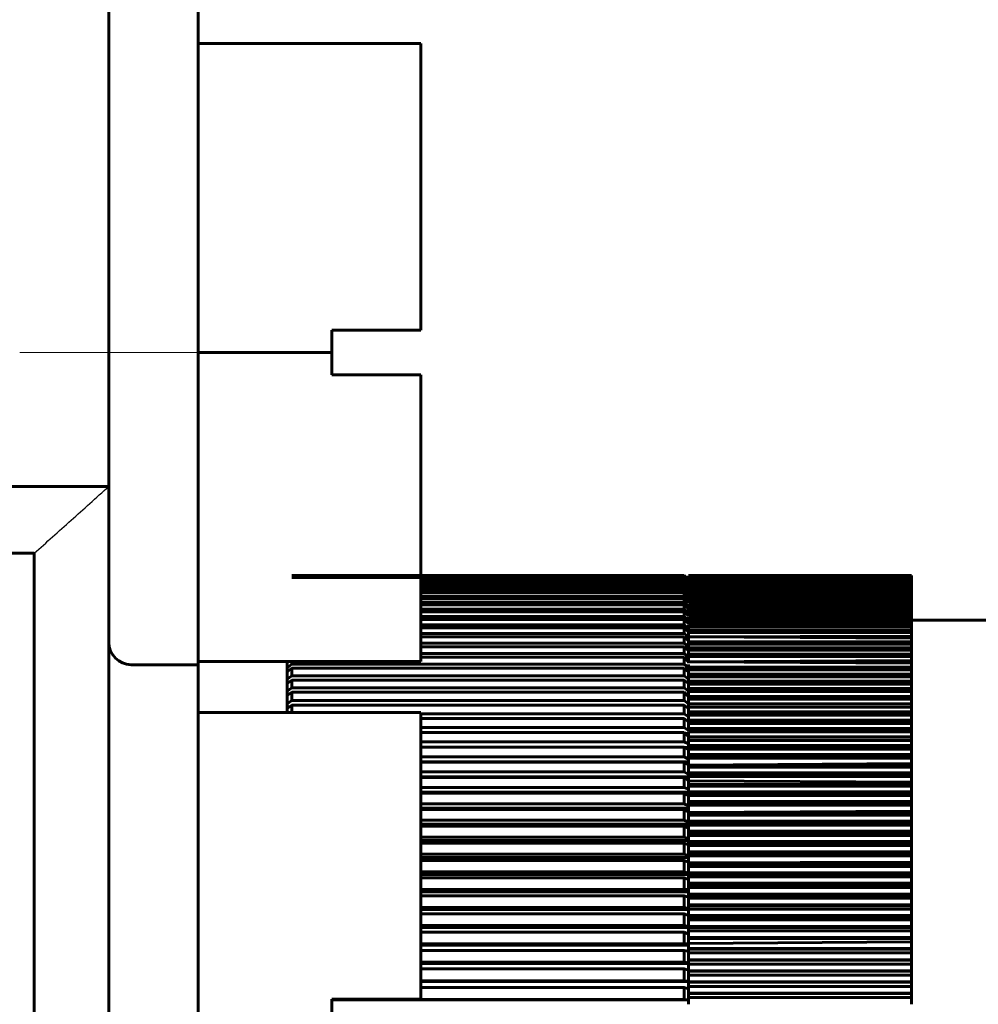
# Model space of a CAD drawing. Header units: millimetres. Extents: x -66 to 68, y -104 to 104.
# Tile 7 of 9: x 25 to 46, y 58 to 80. Entities that reach past the tile are written whole.
import ezdxf

# ---------------------------------------------------------------- set-up
doc = ezdxf.new("R2010")
doc.units = ezdxf.units.MM
for name, pattern in [('K5LT-1', [0]), ('K5LT_AXLED', [12, 7.5, -1.5, 1.5, -1.5]), ('K5LT_BASIC', [0])]:
    doc.linetypes.add(name, pattern=pattern)
doc.layers.add('Системный слой (1)', color=7, linetype='Continuous', true_color=0x6c6c6c)

# ---------------------------------------------------------------- blocks, each defined once
blk = doc.blocks.new('U12')
at = {"layer": 'Системный слой (1)', "color": 143, "linetype": 'K5LT_BASIC', "lineweight": 60, "true_color": 0x33acca}
for p, q in [((40, 61.938), (40, 61.918)), ((40, 61.876), (40, 61.905))]:
    blk.add_line(p, q, dxfattribs=at)
blk = doc.blocks.new('U13')
at = {"layer": 'Системный слой (1)', "color": 143, "linetype": 'K5LT_BASIC', "lineweight": 60, "true_color": 0x33acca}
for q in [(40, 62.742), (40, 62.687)]:
    blk.add_line((40, 62.644), q, dxfattribs=at)
blk = doc.blocks.new('U16')
at = {"layer": 'Системный слой (1)', "color": 143, "linetype": 'K5LT_BASIC', "lineweight": 60, "true_color": 0x33acca}
for p, q in [((40, 61.382), (40, 61.424)), ((40, 61.368), (40, 61.382)), ((40, 61.286), (40, 61.368))]:
    blk.add_line(p, q, dxfattribs=at)
blk = doc.blocks.new('U19')
at = {"layer": 'Системный слой (1)', "color": 143, "linetype": 'K5LT_BASIC', "lineweight": 60, "true_color": 0x33acca}
for p, q in [((40, 66.455), (40, 66.449)), ((40, 66.449), (40, 66.416))]:
    blk.add_line(p, q, dxfattribs=at)
blk = doc.blocks.new('U23')
at = {"layer": 'Системный слой (1)', "color": 143, "linetype": 'K5LT_BASIC', "lineweight": 60, "true_color": 0x33acca}
for p, q in [((40, 58.402), (40, 58.376)), ((40, 58.287), (40, 58.371))]:
    blk.add_line(p, q, dxfattribs=at)
blk = doc.blocks.new('U25')
at = {"layer": 'Системный слой (1)', "color": 143, "linetype": 'K5LT_BASIC', "lineweight": 60, "true_color": 0x33acca}
for p, q in [((40, 63.476), (40, 63.553)), ((40, 63.435), (40, 63.458))]:
    blk.add_line(p, q, dxfattribs=at)
blk = doc.blocks.new('U26')
at = {"layer": 'Системный слой (1)', "color": 143, "linetype": 'K5LT_BASIC', "lineweight": 60, "true_color": 0x33acca}
for p, q in [((40, 58.593), (40, 58.563)), ((40, 58.563), (40, 58.553)), ((40, 58.553), (40, 58.523))]:
    blk.add_line(p, q, dxfattribs=at)
blk = doc.blocks.new('U27')
at = {"layer": 'Системный слой (1)', "color": 143, "linetype": 'K5LT_BASIC', "lineweight": 60, "true_color": 0x33acca}
for p, q in [((40, 66.017), (40, 65.976)), ((40, 66.009), (40, 65.976)), ((40, 66.009), (40, 65.97)), ((40, 65.976), (40, 65.97)), ((40, 65.97), (40, 65.976))]:
    blk.add_line(p, q, dxfattribs=at)
blk = doc.blocks.new('U28')
at = {"layer": 'Системный слой (1)', "color": 143, "linetype": 'K5LT_BASIC', "lineweight": 60, "true_color": 0x33acca}
for p, q in [((40, 66.15), (40, 66.204)), ((40, 66.169), (40, 66.149)), ((40, 66.169), (40, 66.15))]:
    blk.add_line(p, q, dxfattribs=at)
blk = doc.blocks.new('U33')
at = {"layer": 'Системный слой (1)', "color": 143, "linetype": 'K5LT_BASIC', "lineweight": 60, "true_color": 0x33acca}
for p, q in [((40, 64.934), (40, 64.977)), ((40, 64.93), (40, 64.934)), ((40, 64.899), (40, 64.93)), ((40, 64.88), (40, 64.899))]:
    blk.add_line(p, q, dxfattribs=at)
blk = doc.blocks.new('U35')
at = {"layer": 'Системный слой (1)', "color": 143, "linetype": 'K5LT_BASIC', "lineweight": 60, "true_color": 0x33acca}
for p, q in [((40, 61.585), (40, 61.652)), ((40, 61.515), (40, 61.585))]:
    blk.add_line(p, q, dxfattribs=at)
blk = doc.blocks.new('U36')
at = {"layer": 'Системный слой (1)', "color": 143, "linetype": 'K5LT_BASIC', "lineweight": 60, "true_color": 0x33acca}
for p, q in [((40, 63.93), (40, 63.935)), ((40, 63.904), (40, 63.93)), ((40, 63.822), (40, 63.904))]:
    blk.add_line(p, q, dxfattribs=at)
blk = doc.blocks.new('U38')
at = {"layer": 'Системный слой (1)', "color": 143, "linetype": 'K5LT_BASIC', "lineweight": 60, "true_color": 0x33acca}
for q in [(40, 61.953), (40, 61.95), (40, 61.918)]:
    blk.add_line((40, 61.938), q, dxfattribs=at)
blk = doc.blocks.new('U40')
at = {"layer": 'Системный слой (1)', "color": 143, "linetype": 'K5LT_BASIC', "lineweight": 60, "true_color": 0x33acca}
for q in [(40, 63.618), (40, 63.597), (40, 63.567)]:
    blk.add_line((40, 63.642), q, dxfattribs=at)
blk = doc.blocks.new('U44')
at = {"layer": 'Системный слой (1)', "color": 143, "linetype": 'K5LT_BASIC', "lineweight": 60, "true_color": 0x33acca}
for p, q in [((40, 64.793), (40, 64.815)), ((40, 64.715), (40, 64.793))]:
    blk.add_line(p, q, dxfattribs=at)
blk = doc.blocks.new('U45')
at = {"layer": 'Системный слой (1)', "color": 143, "linetype": 'K5LT_BASIC', "lineweight": 60, "true_color": 0x33acca}
for p, q in [((40, 60.039), (40, 60.04)), ((40, 60.029), (40, 60.039))]:
    blk.add_line(p, q, dxfattribs=at)
blk = doc.blocks.new('U46')
at = {"layer": 'Системный слой (1)', "color": 143, "linetype": 'K5LT_BASIC', "lineweight": 60, "true_color": 0x33acca}
for p, q in [((40, 57.739), (40, 57.786)), ((40, 57.735), (40, 57.739)), ((40, 57.665), (40, 57.735)), ((40, 57.635), (40, 57.665))]:
    blk.add_line(p, q, dxfattribs=at)
blk = doc.blocks.new('U48')
at = {"layer": 'Системный слой (1)', "color": 143, "linetype": 'K5LT_BASIC', "lineweight": 60, "true_color": 0x33acca}
for q in [(40, 60.963), (40, 60.825)]:
    blk.add_line((40, 60.811), q, dxfattribs=at)
blk = doc.blocks.new('U50')
at = {"layer": 'Системный слой (1)', "color": 143, "linetype": 'K5LT_BASIC', "lineweight": 60, "true_color": 0x33acca}
for p, q in [((40, 59.626), (40, 59.6)), ((40, 59.526), (40, 59.583))]:
    blk.add_line(p, q, dxfattribs=at)
blk = doc.blocks.new('U55')
at = {"layer": 'Системный слой (1)', "color": 143, "linetype": 'K5LT_BASIC', "lineweight": 60, "true_color": 0x33acca}
for p, q in [((40, 59.381), (40, 59.526)), ((40, 59.378), (40, 59.382))]:
    blk.add_line(p, q, dxfattribs=at)
blk = doc.blocks.new('U58')
at = {"layer": 'Системный слой (1)', "color": 143, "linetype": 'K5LT_BASIC', "lineweight": 60, "true_color": 0x33acca}
for p, q in [((40, 57.979), (40, 58.037)), ((40, 57.979), (40, 58.029)), ((40, 57.886), (40, 58.003)), ((40, 57.979), (40, 58.003))]:
    blk.add_line(p, q, dxfattribs=at)
blk = doc.blocks.new('U59')
at = {"layer": 'Системный слой (1)', "color": 143, "linetype": 'K5LT_BASIC', "lineweight": 60, "true_color": 0x33acca}
for p, q in [((31.035, 64.583), (31, 64.583)), ((40, 64.539), (39.965, 64.583))]:
    blk.add_line(p, q, dxfattribs=at)
blk = doc.blocks.new('U61')
at = {"layer": 'Системный слой (1)', "color": 143, "linetype": 'K5LT_BASIC', "lineweight": 60, "true_color": 0x33acca}
for p, q in [((40, 60.411), (40, 60.491)), ((40, 60.411), (40, 60.459)), ((40, 60.348), (40, 60.435))]:
    blk.add_line(p, q, dxfattribs=at)
blk = doc.blocks.new('U63')
at = {"layer": 'Системный слой (1)', "color": 143, "linetype": 'K5LT_BASIC', "lineweight": 60, "true_color": 0x33acca}
for p, q in [((40, 64.009), (40, 63.962)), ((40, 63.951), (40, 63.942))]:
    blk.add_line(p, q, dxfattribs=at)
blk = doc.blocks.new('U64')
at = {"layer": 'Системный слой (1)', "color": 143, "linetype": 'K5LT_BASIC', "lineweight": 60, "true_color": 0x33acca}
for p, q in [((40, 65.49), (40, 65.484)), ((40, 65.484), (40, 65.481)), ((40, 65.481), (40, 65.408))]:
    blk.add_line(p, q, dxfattribs=at)
blk = doc.blocks.new('U65')
at = {"layer": 'Системный слой (1)', "color": 143, "linetype": 'K5LT_BASIC', "lineweight": 60, "true_color": 0x33acca}
for q in [(40, 59.607), (40, 59.6)]:
    blk.add_line((40, 59.626), q, dxfattribs=at)
blk = doc.blocks.new('U66')
at = {"layer": 'Системный слой (1)', "color": 143, "linetype": 'K5LT_BASIC', "lineweight": 60, "true_color": 0x33acca}
for p, q in [((40, 66.96), (40, 66.974)), ((40, 66.938), (40, 66.957)), ((40, 66.957), (40, 66.957))]:
    blk.add_line(p, q, dxfattribs=at)
blk = doc.blocks.new('U67')
at = {"layer": 'Системный слой (1)', "color": 143, "linetype": 'K5LT_BASIC', "lineweight": 60, "true_color": 0x33acca}
for p, q in [((40, 64.111), (40, 64.12)), ((40, 64.009), (40, 64.111))]:
    blk.add_line(p, q, dxfattribs=at)
blk = doc.blocks.new('U68')
at = {"layer": 'Системный слой (1)', "color": 143, "linetype": 'K5LT_BASIC', "lineweight": 60, "true_color": 0x33acca}
for p, q in [((40, 66.688), (40, 66.691)), ((40, 66.676), (40, 66.688)), ((40, 66.669), (40, 66.676)), ((40, 66.642), (40, 66.669)), ((40, 66.64), (40, 66.642))]:
    blk.add_line(p, q, dxfattribs=at)
blk = doc.blocks.new('U71')
at = {"layer": 'Системный слой (1)', "color": 143, "linetype": 'K5LT_BASIC', "lineweight": 60, "true_color": 0x33acca}
for p, q in [((40, 62.314), (40, 62.315)), ((40, 62.305), (40, 62.314)), ((40, 62.184), (40, 62.305))]:
    blk.add_line(p, q, dxfattribs=at)
blk = doc.blocks.new('U74')
at = {"layer": 'Системный слой (1)', "color": 143, "linetype": 'K5LT_BASIC', "lineweight": 60, "true_color": 0x33acca}
for p, q in [((40, 61.286), (40, 61.277)), ((40, 61.277), (40, 61.247))]:
    blk.add_line(p, q, dxfattribs=at)
blk = doc.blocks.new('U77')
at = {"layer": 'Системный слой (1)', "color": 143, "linetype": 'K5LT_BASIC', "lineweight": 60, "true_color": 0x33acca}
for p, q in [((39.968, 66.204), (39.9, 66.266)), ((40, 66.176), (39.968, 66.204))]:
    blk.add_line(p, q, dxfattribs=at)
blk = doc.blocks.new('U78')
at = {"layer": 'Системный слой (1)', "color": 143, "linetype": 'K5LT_BASIC', "lineweight": 60, "true_color": 0x33acca}
for p, q in [((40, 58.827), (40, 58.819)), ((40, 58.819), (40, 58.77))]:
    blk.add_line(p, q, dxfattribs=at)
blk = doc.blocks.new('U79')
at = {"layer": 'Системный слой (1)', "color": 143, "linetype": 'K5LT_BASIC', "lineweight": 60, "true_color": 0x33acca}
for q in [(40, 62.601), (40, 62.562)]:
    blk.add_line((40, 62.644), q, dxfattribs=at)
blk = doc.blocks.new('U80')
at = {"layer": 'Системный слой (1)', "color": 143, "linetype": 'K5LT_BASIC', "lineweight": 60, "true_color": 0x33acca}
for p, q in [((40, 59.21), (40, 59.28)), ((40, 59.132), (40, 59.259))]:
    blk.add_line(p, q, dxfattribs=at)
blk = doc.blocks.new('U81')
at = {"layer": 'Системный слой (1)', "color": 143, "linetype": 'K5LT_BASIC', "lineweight": 60, "true_color": 0x33acca}
for p, q in [((40, 61.473), (40, 61.428)), ((40, 61.428), (40, 61.424))]:
    blk.add_line(p, q, dxfattribs=at)
blk = doc.blocks.new('U83')
at = {"layer": 'Системный слой (1)', "color": 143, "linetype": 'K5LT_BASIC', "lineweight": 60, "true_color": 0x33acca}
for p, q in [((40, 57.88), (40, 57.83)), ((40, 57.83), (40, 57.786))]:
    blk.add_line(p, q, dxfattribs=at)
blk = doc.blocks.new('U86')
at = {"layer": 'Системный слой (1)', "color": 143, "linetype": 'K5LT_BASIC', "lineweight": 60, "true_color": 0x33acca}
for p, q in [((40, 60.811), (40, 60.786)), ((40, 60.728), (40, 60.771))]:
    blk.add_line(p, q, dxfattribs=at)
blk = doc.blocks.new('U88')
at = {"layer": 'Системный слой (1)', "color": 143, "linetype": 'K5LT_BASIC', "lineweight": 60, "true_color": 0x33acca}
for q in [(40, 63.746), (40, 63.681)]:
    blk.add_line((40, 63.642), q, dxfattribs=at)
blk = doc.blocks.new('U89')
at = {"layer": 'Системный слой (1)', "color": 143, "linetype": 'K5LT_BASIC', "lineweight": 60, "true_color": 0x33acca}
for p, q in [((40, 65.318), (40, 65.286)), ((40, 65.195), (40, 65.254))]:
    blk.add_line(p, q, dxfattribs=at)
blk = doc.blocks.new('U90')
at = {"layer": 'Системный слой (1)', "color": 143, "linetype": 'K5LT_BASIC', "lineweight": 60, "true_color": 0x33acca}
for p, q in [((40, 64.583), (40, 64.648)), ((40, 64.539), (40, 64.583)), ((40, 64.539), (40, 64.583))]:
    blk.add_line(p, q, dxfattribs=at)
blk = doc.blocks.new('U91')
at = {"layer": 'Системный слой (1)', "color": 143, "linetype": 'K5LT_BASIC', "lineweight": 60, "true_color": 0x33acca}
for p, q in [((40, 65.786), (40, 65.872)), ((40, 65.765), (40, 65.786)), ((40, 65.786), (40, 65.786)), ((40, 65.764), (40, 65.765))]:
    blk.add_line(p, q, dxfattribs=at)
blk = doc.blocks.new('U95')
at = {"layer": 'Системный слой (1)', "color": 143, "linetype": 'K5LT_BASIC', "lineweight": 60, "true_color": 0x33acca}
for p, q in [((40, 65.93), (40, 65.976)), ((40, 65.872), (40, 65.93))]:
    blk.add_line(p, q, dxfattribs=at)
blk = doc.blocks.new('U96')
at = {"layer": 'Системный слой (1)', "color": 143, "linetype": 'K5LT_BASIC', "lineweight": 60, "true_color": 0x33acca}
for q in [(40, 63.019), (40, 62.975)]:
    blk.add_line((40, 62.997), q, dxfattribs=at)

msp = doc.modelspace()

# ---------------------------------------------------------------- linework, layer by layer
at = {"layer": 'Системный слой (1)', "color": 143, "linetype": 'K5LT_BASIC', "lineweight": 60, "true_color": 0x33acca}
for p, q in [((27, 69.25), (27, 88.209)), ((29, 80.25), (29, 79.178)), ((29, 79.178), (29, 72.25)), ((29, 79.178), (34, 79.178)), ((34, 79.178), (34, 72.75)), ((32, 72.25), (32, 72.75)), ((34, 72.75), (32, 72.75)), ((29, 72.25), (29, 65.322)), ((29, 72.25), (32, 72.25)), ((32, 71.75), (32, 72.25)), ((32, 71.75), (34, 71.75)), ((34, 71.75), (34, 65.322)), ((-0.968, 69.25), (27, 69.25)), ((27, 69.25), (27, -3.75)), ((-3.062, 67.75), (25.327, 67.75)), ((25.327, 67.75), (25.327, -2.25)), ((39.9, 67.249), (31.1, 67.249)), ((39.9, 67.235), (31.1, 67.235)), ((39.9, 67.203), (31.1, 67.203)), ((39.9, 67.25), (34, 67.25)), ((39.9, 67.246), (34, 67.246)), ((39.9, 67.225), (34, 67.225)), ((39.9, 67.187), (34, 67.187)), ((39.9, 67.153), (34, 67.153)), ((39.9, 67.131), (34, 67.131)), ((40, 67.15), (39.9, 67.25)), ((39.9, 67.249), (39.9, 67.25)), ((40, 67.149), (39.9, 67.249)), ((40, 67.146), (39.9, 67.246)), ((39.9, 67.235), (39.9, 67.246)), ((40, 67.135), (39.9, 67.235)), ((40, 67.125), (39.9, 67.225)), ((39.9, 67.203), (39.9, 67.225)), ((40, 67.103), (39.9, 67.203)), ((39.9, 67.153), (39.9, 67.187)), ((40, 67.088), (39.9, 67.187)), ((40, 67.054), (39.9, 67.153)), ((39.9, 67.087), (39.9, 67.131)), ((40, 67.033), (39.9, 67.131)), ((45, 67.25), (40, 67.25)), ((45, 67.25), (40, 67.25)), ((40, 67.247), (40, 67.25)), ((45, 67.247), (40, 67.247)), ((45, 67.244), (40, 67.244)), ((40, 67.238), (40, 67.244)), ((45, 67.238), (40, 67.238)), ((40, 67.222), (40, 67.232)), ((45, 67.232), (40, 67.232)), ((45, 67.222), (40, 67.222)), ((45, 67.214), (40, 67.214)), ((40, 67.2), (40, 67.214)), ((45, 67.2), (40, 67.2)), ((40, 67.172), (40, 67.19)), ((45, 67.19), (40, 67.19)), ((45, 67.172), (40, 67.172)), ((40, 67.138), (40, 67.159)), ((45, 67.159), (40, 67.159)), ((45, 67.138), (40, 67.138)), ((40, 67.136), (40, 67.135)), ((40, 67.097), (40, 67.122)), ((45, 67.122), (40, 67.122)), ((45, 67.25), (45, 67.25)), ((45, 67.247), (45, 67.25)), ((45, 67.244), (45, 67.247)), ((45, 67.238), (45, 67.244)), ((45, 67.232), (45, 67.238)), ((45, 67.222), (45, 67.232)), ((45, 67.214), (45, 67.222)), ((45, 67.2), (45, 67.214)), ((45, 67.19), (45, 67.2)), ((45, 67.172), (45, 67.19)), ((45, 67.159), (45, 67.172)), ((45, 67.138), (45, 67.159)), ((45, 67.122), (45, 67.138)), ((45, 67.097), (45, 67.122)), ((39.9, 67.087), (34, 67.087)), ((39.9, 67.059), (34, 67.059)), ((39.9, 67.003), (34, 67.003)), ((39.9, 66.968), (34, 66.968)), ((39.9, 66.902), (34, 66.902)), ((40, 66.988), (39.9, 67.087)), ((39.9, 67.003), (39.9, 67.059)), ((40, 66.96), (39.9, 67.059)), ((40, 66.905), (39.9, 67.003)), ((40, 66.871), (39.9, 66.968)), ((39.9, 66.902), (39.9, 66.968)), ((40, 66.805), (39.9, 66.902)), ((45, 67.097), (40, 67.097)), ((45, 67.079), (40, 67.079)), ((40, 67.05), (40, 67.079)), ((45, 67.05), (40, 67.05)), ((40, 67.05), (40, 67.047)), ((40, 66.997), (40, 67.03)), ((45, 67.03), (40, 67.03)), ((40, 66.999), (40, 66.993)), ((40, 66.997), (40, 66.955)), ((45, 66.997), (40, 66.997)), ((40, 66.993), (40, 66.981)), ((45, 66.974), (40, 66.974)), ((45, 66.938), (40, 66.938)), ((45, 66.913), (40, 66.913)), ((40, 66.872), (40, 66.913)), ((45, 67.079), (45, 67.097)), ((45, 67.05), (45, 67.079)), ((45, 67.03), (45, 67.05)), ((45, 66.997), (45, 67.03)), ((45, 66.974), (45, 66.997)), ((45, 66.938), (45, 66.974)), ((45, 66.913), (45, 66.938)), ((45, 66.872), (45, 66.913)), ((39.9, 66.861), (34, 66.861)), ((39.9, 66.783), (34, 66.783)), ((39.9, 66.737), (34, 66.737)), ((40, 66.765), (39.9, 66.861)), ((39.9, 66.783), (39.9, 66.861)), ((40, 66.688), (39.9, 66.783)), ((39.9, 66.649), (39.9, 66.737)), ((40, 66.642), (39.9, 66.737)), ((45, 66.872), (40, 66.872)), ((45, 66.845), (40, 66.845)), ((40, 66.801), (40, 66.845)), ((45, 66.801), (40, 66.801)), ((40, 66.724), (40, 66.771)), ((45, 66.771), (40, 66.771)), ((40, 66.724), (40, 66.676)), ((45, 66.724), (40, 66.724)), ((40, 66.706), (40, 66.697)), ((40, 66.697), (40, 66.676)), ((45, 66.691), (40, 66.691)), ((45, 66.845), (45, 66.872)), ((45, 66.801), (45, 66.845)), ((45, 66.771), (45, 66.801)), ((45, 66.724), (45, 66.771)), ((45, 66.691), (45, 66.724)), ((45, 66.64), (45, 66.691)), ((39.9, 66.649), (34, 66.649)), ((39.9, 66.596), (34, 66.596)), ((39.9, 66.497), (34, 66.497)), ((40, 66.555), (39.9, 66.649)), ((40, 66.503), (39.9, 66.596)), ((39.9, 66.497), (39.9, 66.596)), ((40, 66.405), (39.9, 66.497)), ((45, 66.64), (40, 66.64)), ((40, 66.551), (40, 66.605)), ((45, 66.605), (40, 66.605)), ((45, 66.551), (40, 66.551)), ((40, 66.455), (40, 66.514)), ((45, 66.514), (40, 66.514)), ((45, 66.605), (45, 66.64)), ((45, 66.551), (45, 66.605)), ((45, 66.514), (45, 66.551)), ((45, 66.455), (45, 66.514)), ((39.9, 66.439), (34, 66.439)), ((39.9, 66.33), (34, 66.33)), ((39.9, 66.266), (34, 66.266)), ((40, 66.347), (39.9, 66.439)), ((39.9, 66.33), (39.9, 66.439)), ((40, 66.239), (39.9, 66.33)), ((39.9, 66.147), (39.9, 66.266)), ((45, 66.455), (40, 66.455)), ((45, 66.416), (40, 66.416)), ((40, 66.354), (40, 66.416)), ((45, 66.354), (40, 66.354)), ((40, 66.248), (40, 66.313)), ((45, 66.313), (40, 66.313)), ((40, 66.264), (40, 66.245)), ((40, 66.251), (40, 66.222)), ((40, 66.248), (40, 66.169)), ((45, 66.248), (40, 66.248)), ((45, 66.416), (45, 66.455)), ((45, 66.354), (45, 66.416)), ((45, 66.313), (45, 66.354)), ((45, 66.248), (45, 66.313)), ((47.5, 66.25), (45, 66.25)), ((45, 66.204), (45, 66.248)), ((39.9, 66.147), (34, 66.147)), ((39.9, 66.077), (34, 66.077)), ((40, 66.058), (39.9, 66.147)), ((39.9, 65.948), (39.9, 66.077)), ((40, 65.988), (39.9, 66.077)), ((45, 66.204), (40, 66.204)), ((40, 66.135), (40, 66.047)), ((45, 66.135), (40, 66.135)), ((45, 66.089), (40, 66.089)), ((40, 66.017), (40, 66.089)), ((45, 66.017), (40, 66.017)), ((45, 66.135), (45, 66.204)), ((45, 66.089), (45, 66.135)), ((45, 66.017), (45, 66.089)), ((45, 65.968), (45, 66.017)), ((39.9, 65.948), (34, 65.948)), ((39.9, 65.873), (34, 65.873)), ((40, 65.872), (39.9, 65.948)), ((39.9, 65.733), (39.9, 65.873)), ((40, 65.786), (39.9, 65.873)), ((45, 65.968), (40, 65.976)), ((45, 65.893), (40, 65.872)), ((40, 65.872), (40, 65.807)), ((45, 65.843), (40, 65.872)), ((45, 65.893), (45, 65.968)), ((45, 65.843), (45, 65.893)), ((45, 65.764), (45, 65.843)), ((39.9, 65.733), (34, 65.733)), ((39.9, 65.653), (34, 65.653)), ((40, 65.649), (39.9, 65.733)), ((39.9, 65.504), (39.9, 65.653)), ((40, 65.568), (39.9, 65.653)), ((40, 65.764), (40, 65.679)), ((45, 65.764), (40, 65.764)), ((45, 65.711), (40, 65.711)), ((40, 65.63), (40, 65.711)), ((40, 65.679), (40, 65.663)), ((40, 65.663), (40, 65.627)), ((40, 65.63), (40, 65.546)), ((45, 65.63), (40, 65.63)), ((45, 65.711), (45, 65.764)), ((45, 65.63), (45, 65.711)), ((45, 65.575), (45, 65.63)), ((39.9, 65.504), (34, 65.504)), ((39.9, 65.418), (34, 65.418)), ((40, 65.422), (39.9, 65.504)), ((39.9, 65.26), (39.9, 65.418)), ((40, 65.318), (39.9, 65.418)), ((45, 65.575), (40, 65.575)), ((40, 65.49), (40, 65.575)), ((45, 65.49), (40, 65.49)), ((45, 65.433), (40, 65.433)), ((40, 65.318), (40, 65.433)), ((45, 65.49), (45, 65.575)), ((45, 65.433), (45, 65.49)), ((45, 65.345), (45, 65.433)), ((27.5, 65.25), (29, 65.25)), ((29, 65.322), (34, 65.322)), ((29, 65.322), (29, 65.25)), ((29, 65.25), (29, 64.178)), ((31, 65.181), (31, 65.322)), ((31, 65.181), (31.1, 65.26)), ((31, 65.181), (31, 65.101)), ((31, 65.09), (31.1, 65.17)), ((31.1, 65.26), (31.1, 65.322)), ((39.9, 65.26), (31.1, 65.26)), ((31.1, 65.003), (31.1, 65.17)), ((39.9, 65.17), (31.1, 65.17)), ((40, 65.181), (39.9, 65.26)), ((40, 65.09), (39.9, 65.17)), ((39.9, 65.003), (39.9, 65.17)), ((45, 65.345), (40, 65.318)), ((40, 65.318), (40, 65.286)), ((45, 65.286), (40, 65.318)), ((40, 65.195), (40, 65.116)), ((45, 65.195), (40, 65.195)), ((45, 65.134), (40, 65.134)), ((40, 65.04), (40, 65.134)), ((45, 65.286), (45, 65.345)), ((45, 65.195), (45, 65.286)), ((45, 65.134), (45, 65.195)), ((45, 65.04), (45, 65.134)), ((31.014, 65.101), (31, 65.101)), ((31, 65.101), (31, 65.09)), ((31, 64.926), (31, 65.09)), ((31, 64.926), (31.1, 65.003)), ((31, 64.926), (31, 64.849)), ((39.9, 65.003), (31.1, 65.003)), ((40, 64.926), (39.9, 65.003)), ((45, 65.04), (40, 65.04)), ((40, 65.04), (40, 64.962)), ((45, 64.977), (40, 64.977)), ((40, 64.962), (40, 64.934)), ((40, 64.943), (40, 64.899)), ((45, 64.977), (45, 65.04)), ((45, 64.88), (45, 64.977)), ((31, 64.83), (31.1, 64.907)), ((31.024, 64.849), (31, 64.849)), ((31, 64.849), (31, 64.83)), ((31, 64.657), (31, 64.83)), ((31, 64.657), (31.1, 64.731)), ((31.1, 64.731), (31.1, 64.907)), ((39.9, 64.907), (31.1, 64.907)), ((39.9, 64.731), (31.1, 64.731)), ((40, 64.83), (39.9, 64.907)), ((39.9, 64.731), (39.9, 64.907)), ((40, 64.657), (39.9, 64.731)), ((40, 64.88), (40, 64.804)), ((45, 64.88), (40, 64.88)), ((45, 64.815), (40, 64.815)), ((40, 64.715), (40, 64.641)), ((45, 64.715), (40, 64.715)), ((45, 64.815), (45, 64.88)), ((45, 64.715), (45, 64.815)), ((45, 64.648), (45, 64.715)), ((31, 64.657), (31, 64.583)), ((31, 64.557), (31.1, 64.631)), ((31, 64.583), (31, 64.557)), ((31, 64.376), (31, 64.557)), ((39.9, 64.631), (31.1, 64.631)), ((31.1, 64.447), (31.1, 64.631)), ((40, 64.539), (39.9, 64.631)), ((39.9, 64.447), (39.9, 64.631)), ((45, 64.648), (40, 64.648)), ((45, 64.545), (40, 64.539)), ((40, 64.539), (40, 64.476)), ((40, 64.371), (40, 64.476)), ((45, 64.476), (40, 64.476)), ((45, 64.545), (45, 64.648)), ((45, 64.476), (45, 64.545)), ((45, 64.371), (45, 64.476)), ((31, 64.376), (31.1, 64.447)), ((31, 64.376), (31, 64.304)), ((31, 64.271), (31.1, 64.342)), ((31, 64.304), (31, 64.271)), ((31.047, 64.304), (31, 64.304)), ((31, 64.178), (31, 64.271)), ((39.9, 64.447), (31.1, 64.447)), ((39.9, 64.342), (31.1, 64.342)), ((31.1, 64.178), (31.1, 64.342)), ((40, 64.376), (39.9, 64.447)), ((40, 64.271), (39.9, 64.342)), ((39.9, 64.15), (39.9, 64.342)), ((40, 64.371), (40, 64.3)), ((45, 64.371), (40, 64.371)), ((40, 64.192), (40, 64.3)), ((45, 64.3), (40, 64.3)), ((45, 64.3), (45, 64.371)), ((45, 64.192), (45, 64.3)), ((29, 64.178), (29, 57.25)), ((29, 64.178), (34, 64.178)), ((34, 64.178), (34, 57.75)), ((39.9, 64.15), (34, 64.15)), ((39.9, 64.041), (34, 64.041)), ((40, 64.081), (39.9, 64.15)), ((40, 63.972), (39.9, 64.041)), ((39.9, 63.841), (39.9, 64.041)), ((45, 64.192), (40, 64.192)), ((40, 64.192), (40, 64.123)), ((40, 64.123), (40, 64.091)), ((45, 64.123), (40, 64.123)), ((45, 64.12), (40, 64.12)), ((40, 64.102), (40, 64.051)), ((45, 64.123), (45, 64.192)), ((45, 64.12), (45, 64.123)), ((45, 64.009), (45, 64.12)), ((39.9, 63.841), (34, 63.841)), ((40, 63.775), (39.9, 63.841)), ((45, 64.009), (40, 64.009)), ((40, 63.935), (40, 63.942)), ((45, 63.942), (40, 63.942)), ((45, 63.935), (40, 63.935)), ((45, 63.822), (40, 63.822)), ((40, 63.822), (40, 63.757)), ((45, 63.942), (45, 64.009)), ((45, 63.935), (45, 63.942)), ((45, 63.822), (45, 63.935)), ((45, 63.757), (45, 63.822)), ((39.9, 63.727), (34, 63.727)), ((39.9, 63.52), (39.9, 63.727)), ((40, 63.642), (39.9, 63.727)), ((40, 63.71), (39.926, 63.71)), ((45, 63.757), (40, 63.757)), ((45, 63.746), (40, 63.746)), ((45, 63.63), (40, 63.642)), ((45, 63.746), (45, 63.757)), ((45, 63.63), (45, 63.746)), ((45, 63.567), (45, 63.63)), ((39.9, 63.52), (34, 63.52)), ((39.9, 63.403), (34, 63.403)), ((40, 63.476), (39.9, 63.52)), ((40, 63.34), (39.9, 63.403)), ((39.9, 63.188), (39.9, 63.403)), ((40, 63.396), (39.91, 63.396)), ((45, 63.567), (40, 63.567)), ((40, 63.567), (40, 63.553)), ((40, 63.553), (40, 63.567)), ((45, 63.553), (40, 63.553)), ((45, 63.435), (40, 63.435)), ((40, 63.435), (40, 63.374)), ((40, 63.374), (40, 63.341)), ((45, 63.374), (40, 63.374)), ((45, 63.553), (45, 63.567)), ((45, 63.435), (45, 63.553)), ((45, 63.374), (45, 63.435)), ((45, 63.356), (45, 63.374)), ((39.9, 63.188), (34, 63.188)), ((40, 63.13), (39.9, 63.188)), ((40, 63.236), (40, 63.356)), ((45, 63.356), (40, 63.356)), ((40, 63.236), (40, 63.176)), ((45, 63.236), (40, 63.236)), ((45, 63.176), (40, 63.176)), ((40, 63.176), (40, 63.152)), ((40, 63.032), (40, 63.155)), ((45, 63.155), (40, 63.155)), ((40, 63.152), (40, 63.096)), ((45, 63.236), (45, 63.356)), ((45, 63.176), (45, 63.236)), ((45, 63.155), (45, 63.176)), ((45, 63.032), (45, 63.155)), ((40, 63.071), (34, 63.071)), ((39.9, 63.067), (34, 63.067)), ((40, 62.997), (39.9, 63.067)), ((39.9, 62.846), (39.9, 63.067)), ((45, 63.032), (40, 62.997)), ((40, 62.997), (40, 62.95)), ((45, 62.975), (40, 62.997)), ((40, 62.95), (40, 62.961)), ((45, 62.95), (40, 62.95)), ((40, 62.825), (40, 62.95)), ((45, 62.975), (45, 63.032)), ((45, 62.95), (45, 62.975)), ((45, 62.825), (45, 62.95)), ((39.9, 62.846), (34, 62.846)), ((40, 62.736), (34, 62.736)), ((39.9, 62.721), (34, 62.721)), ((40, 62.791), (39.9, 62.846)), ((40, 62.644), (39.9, 62.721)), ((39.9, 62.494), (39.9, 62.721)), ((40, 62.825), (40, 62.77)), ((45, 62.825), (40, 62.825)), ((40, 62.77), (40, 62.742)), ((45, 62.77), (40, 62.77)), ((45, 62.742), (40, 62.742)), ((45, 62.77), (45, 62.825)), ((45, 62.742), (45, 62.77)), ((45, 62.615), (45, 62.742)), ((39.9, 62.494), (34, 62.494)), ((40, 62.463), (39.9, 62.494)), ((45, 62.615), (40, 62.644)), ((45, 62.562), (40, 62.562)), ((40, 62.53), (40, 62.562)), ((40, 62.562), (40, 62.53)), ((45, 62.53), (40, 62.53)), ((40, 62.401), (40, 62.53)), ((45, 62.562), (45, 62.615)), ((45, 62.53), (45, 62.562)), ((45, 62.401), (45, 62.53)), ((40, 62.391), (34, 62.391)), ((39.9, 62.366), (34, 62.366)), ((40, 62.314), (39.9, 62.366)), ((39.9, 62.133), (39.9, 62.366)), ((45, 62.401), (40, 62.401)), ((40, 62.401), (40, 62.35)), ((40, 62.35), (40, 62.314)), ((45, 62.35), (40, 62.35)), ((45, 62.315), (40, 62.315)), ((45, 62.35), (45, 62.401)), ((45, 62.315), (45, 62.35)), ((45, 62.184), (45, 62.315)), ((39.9, 62.133), (34, 62.133)), ((40, 62.085), (39.9, 62.133)), ((40, 62.184), (40, 62.135)), ((45, 62.184), (40, 62.184)), ((45, 62.135), (40, 62.135)), ((40, 62.135), (40, 62.109)), ((40, 62.109), (40, 62.048)), ((40, 61.964), (40, 62.097)), ((45, 62.097), (40, 62.097)), ((45, 62.135), (45, 62.184)), ((45, 62.097), (45, 62.135)), ((45, 61.964), (45, 62.097)), ((40, 62.037), (34, 62.037)), ((39.9, 62.002), (34, 62.002)), ((40, 61.953), (39.9, 62.002)), ((39.9, 61.763), (39.9, 62.002)), ((45, 61.964), (40, 61.938)), ((40, 61.938), (40, 61.876)), ((45, 61.918), (40, 61.938)), ((45, 61.876), (40, 61.876)), ((40, 61.741), (40, 61.876)), ((45, 61.918), (45, 61.964)), ((45, 61.876), (45, 61.918)), ((45, 61.741), (45, 61.876)), ((39.9, 61.763), (34, 61.763)), ((40, 61.675), (34, 61.675)), ((39.9, 61.629), (34, 61.629)), ((40, 61.719), (39.9, 61.763)), ((39.9, 61.386), (39.9, 61.629)), ((40, 61.585), (39.9, 61.629)), ((40, 61.741), (40, 61.697)), ((45, 61.741), (40, 61.741)), ((45, 61.697), (40, 61.697)), ((40, 61.697), (40, 61.652)), ((45, 61.652), (40, 61.652)), ((45, 61.697), (45, 61.741)), ((45, 61.652), (45, 61.697)), ((45, 61.515), (45, 61.652)), ((39.9, 61.386), (34, 61.386)), ((40, 61.345), (39.9, 61.386)), ((40, 61.515), (40, 61.473)), ((45, 61.515), (40, 61.515)), ((45, 61.473), (40, 61.473)), ((45, 61.424), (40, 61.424)), ((45, 61.473), (45, 61.515)), ((45, 61.424), (45, 61.473)), ((45, 61.286), (45, 61.424)), ((40, 61.305), (34, 61.305)), ((39.9, 61.249), (34, 61.249)), ((40, 61.208), (39.9, 61.249)), ((39.9, 61.001), (39.9, 61.249)), ((45, 61.286), (40, 61.286)), ((45, 61.247), (40, 61.247)), ((40, 61.247), (40, 61.208)), ((40, 61.208), (40, 61.201)), ((40, 61.055), (40, 61.195)), ((45, 61.195), (40, 61.195)), ((45, 61.247), (45, 61.286)), ((45, 61.195), (45, 61.247)), ((45, 61.055), (45, 61.195)), ((39.9, 61.001), (34, 61.001)), ((40, 60.964), (39.9, 61.001)), ((40, 61.055), (40, 61.018)), ((45, 61.055), (40, 61.055)), ((40, 61.018), (40, 60.977)), ((45, 61.018), (40, 61.018)), ((40, 60.99), (40, 60.925)), ((45, 60.963), (40, 60.963)), ((45, 61.018), (45, 61.055)), ((45, 60.963), (45, 61.018)), ((45, 60.822), (45, 60.963)), ((40, 60.927), (34, 60.927)), ((39.9, 60.861), (34, 60.861)), ((40, 60.825), (39.9, 60.861)), ((39.9, 60.609), (39.9, 60.861)), ((45, 60.822), (40, 60.811)), ((40, 60.811), (40, 60.786)), ((45, 60.786), (40, 60.786)), ((40, 60.786), (40, 60.728)), ((40, 60.586), (40, 60.728)), ((45, 60.728), (40, 60.728)), ((45, 60.786), (45, 60.822)), ((45, 60.728), (45, 60.786)), ((45, 60.586), (45, 60.728)), ((39.9, 60.609), (34, 60.609)), ((40, 60.544), (34, 60.544)), ((40, 60.577), (39.9, 60.609)), ((40, 60.586), (40, 60.553)), ((45, 60.586), (40, 60.586)), ((45, 60.553), (40, 60.553)), ((40, 60.553), (40, 60.506)), ((40, 60.506), (40, 60.491)), ((45, 60.553), (45, 60.586)), ((45, 60.491), (45, 60.553)), ((39.9, 60.468), (34, 60.468)), ((39.9, 60.212), (39.9, 60.468)), ((40, 60.435), (39.9, 60.468)), ((45, 60.491), (40, 60.491)), ((45, 60.348), (40, 60.348)), ((40, 60.348), (40, 60.317)), ((40, 60.317), (40, 60.253)), ((40, 60.253), (40, 60.317)), ((45, 60.317), (40, 60.317)), ((45, 60.348), (45, 60.491)), ((45, 60.317), (45, 60.348)), ((45, 60.253), (45, 60.317)), ((39.9, 60.212), (34, 60.212)), ((40, 60.154), (34, 60.154)), ((39.9, 60.068), (34, 60.068)), ((40, 60.207), (39.9, 60.212)), ((40, 60.039), (39.9, 60.068)), ((39.9, 59.809), (39.9, 60.068)), ((40, 60.108), (40, 60.253)), ((45, 60.253), (40, 60.253)), ((45, 60.108), (40, 60.108)), ((40, 60.108), (40, 60.08)), ((45, 60.08), (40, 60.08)), ((40, 60.08), (40, 60.04)), ((45, 60.108), (45, 60.253)), ((45, 60.08), (45, 60.108)), ((45, 60.012), (45, 60.08)), ((40, 60.04), (40, 60.032)), ((40, 59.866), (40, 60.012)), ((45, 60.012), (40, 60.012)), ((45, 59.866), (40, 59.866)), ((40, 59.866), (40, 59.841)), ((40, 59.841), (40, 59.798)), ((45, 59.841), (40, 59.841)), ((45, 59.866), (45, 60.012)), ((45, 59.841), (45, 59.866)), ((45, 59.77), (45, 59.841)), ((39.9, 59.809), (34, 59.809)), ((40, 59.76), (34, 59.76)), ((39.9, 59.664), (34, 59.664)), ((40, 59.785), (39.9, 59.809)), ((39.9, 59.402), (39.9, 59.664)), ((40, 59.626), (39.9, 59.664)), ((40, 59.812), (40, 59.744)), ((45, 59.77), (40, 59.77)), ((40, 59.626), (40, 59.77)), ((45, 59.623), (40, 59.626)), ((45, 59.623), (45, 59.77)), ((45, 59.6), (45, 59.623)), ((39.9, 59.402), (34, 59.402)), ((40, 59.381), (39.9, 59.402)), ((40, 59.6), (40, 59.526)), ((45, 59.6), (40, 59.6)), ((45, 59.526), (40, 59.526)), ((45, 59.526), (45, 59.6)), ((45, 59.378), (45, 59.526)), ((40, 59.361), (34, 59.361)), ((39.9, 59.256), (34, 59.256)), ((40, 59.21), (39.9, 59.256)), ((39.9, 58.992), (39.9, 59.256)), ((45, 59.378), (40, 59.378)), ((40, 59.378), (40, 59.357)), ((45, 59.357), (40, 59.357)), ((40, 59.357), (40, 59.308)), ((40, 59.308), (40, 59.28)), ((45, 59.28), (40, 59.28)), ((45, 59.357), (45, 59.378)), ((45, 59.28), (45, 59.357)), ((45, 59.132), (45, 59.28)), ((39.9, 58.992), (34, 58.992)), ((40, 58.958), (34, 58.958)), ((40, 59), (39.9, 58.992)), ((45, 59.132), (40, 59.132)), ((40, 59.132), (40, 59.113)), ((45, 59.113), (40, 59.113)), ((40, 59.113), (40, 59)), ((40, 59.064), (40, 59.113)), ((45, 59.033), (40, 59)), ((40, 58.884), (40, 59)), ((45, 59.113), (45, 59.132)), ((45, 59.033), (45, 59.113)), ((45, 58.884), (45, 59.033)), ((39.9, 58.844), (34, 58.844)), ((40, 58.827), (39.9, 58.844)), ((39.9, 58.578), (39.9, 58.844)), ((45, 58.884), (40, 58.884)), ((40, 58.884), (40, 58.869)), ((45, 58.869), (40, 58.869)), ((40, 58.869), (40, 58.827)), ((40, 58.819), (40, 58.827)), ((40, 58.636), (40, 58.786)), ((45, 58.786), (40, 58.786)), ((45, 58.869), (45, 58.884)), ((45, 58.786), (45, 58.869)), ((45, 58.636), (45, 58.786)), ((39.9, 58.578), (34, 58.578)), ((40, 58.553), (34, 58.553)), ((40, 58.565), (39.9, 58.578)), ((40, 58.636), (40, 58.623)), ((45, 58.636), (40, 58.636)), ((40, 58.623), (40, 58.579)), ((45, 58.623), (40, 58.623)), ((45, 58.537), (40, 58.537)), ((40, 58.402), (40, 58.537)), ((45, 58.623), (45, 58.636)), ((45, 58.537), (45, 58.623)), ((45, 58.387), (45, 58.537)), ((39.9, 58.429), (34, 58.429)), ((40, 58.402), (39.9, 58.429)), ((39.9, 58.161), (39.9, 58.429)), ((40, 58.387), (40, 58.376)), ((45, 58.387), (40, 58.387)), ((45, 58.376), (40, 58.376)), ((40, 58.376), (40, 58.287)), ((45, 58.376), (45, 58.387)), ((45, 58.287), (45, 58.376)), ((39.9, 58.161), (34, 58.161)), ((40, 58.145), (34, 58.145)), ((40, 58.153), (39.9, 58.161)), ((40, 58.137), (40, 58.287)), ((45, 58.287), (40, 58.287)), ((40, 58.137), (40, 58.128)), ((45, 58.137), (40, 58.137)), ((40, 58.128), (40, 58.078)), ((45, 58.128), (40, 58.128)), ((40, 58.078), (40, 58.037)), ((45, 58.137), (45, 58.287)), ((45, 58.128), (45, 58.137)), ((45, 58.037), (45, 58.128)), ((39.9, 58.012), (34, 58.012)), ((40, 57.979), (39.9, 58.012)), ((39.9, 57.744), (39.9, 58.012)), ((45, 58.037), (40, 58.037)), ((45, 57.886), (40, 57.886)), ((40, 57.886), (40, 57.88)), ((40, 57.786), (40, 57.88)), ((45, 57.88), (40, 57.88)), ((45, 57.886), (45, 58.037)), ((45, 57.88), (45, 57.886)), ((45, 57.786), (45, 57.88)), ((32, 57.25), (32, 57.75)), ((34, 57.75), (32, 57.75)), ((39.9, 57.744), (32, 57.744)), ((40, 57.735), (32, 57.735)), ((40, 57.739), (39.9, 57.744)), ((45, 57.786), (40, 57.786)), ((45, 57.635), (45, 57.786))]:
    msp.add_line(p, q, dxfattribs=at)
at = {"layer": 'Системный слой (1)', "color": 30, "linetype": 'K5LT_AXLED', "lineweight": 18, "true_color": 0xff8000}
msp.add_line((25, 72.25), (31, 72.25), dxfattribs=at)
at = {"layer": 'Системный слой (1)', "color": 143, "linetype": 'K5LT_BASIC', "lineweight": 60, "true_color": 0x33acca}
msp.add_arc((27.5, 65.75), 0.5, 180, 270, dxfattribs=at)
at = {"layer": 'Системный слой (1)', "color": 7, "linetype": 'K5LT-1'}
msp.add_open_spline([(25.327, 67.75), (25.464, 67.872), (25.74, 68.119), (26.154, 68.49), (26.575, 68.868), (26.857, 69.121), (27, 69.25)], degree=3, knots=[0, 0, 0, 0, 4.890201, 9.88294, 14.853055, 20, 20, 20, 20], dxfattribs=at)

# ---------------------------------------------------------------- block references
at = {"layer": 'Системный слой (1)'}
for name in ['U66', 'U68', 'U77', 'U19', 'U28', 'U27', 'U95', 'U91', 'U64', 'U89', 'U33', 'U44', 'U59', 'U90', 'U67', 'U63', 'U36', 'U88', 'U40', 'U25', 'U96', 'U13', 'U79', 'U71', 'U38', 'U12', 'U35', 'U81', 'U16', 'U74', 'U48', 'U86', 'U61', 'U45', 'U50', 'U65', 'U55', 'U80', 'U78', 'U26', 'U23', 'U58', 'U83', 'U46']:
    msp.add_blockref(name, (0, 0), dxfattribs=at)

doc.saveas('drawing.dxf')
